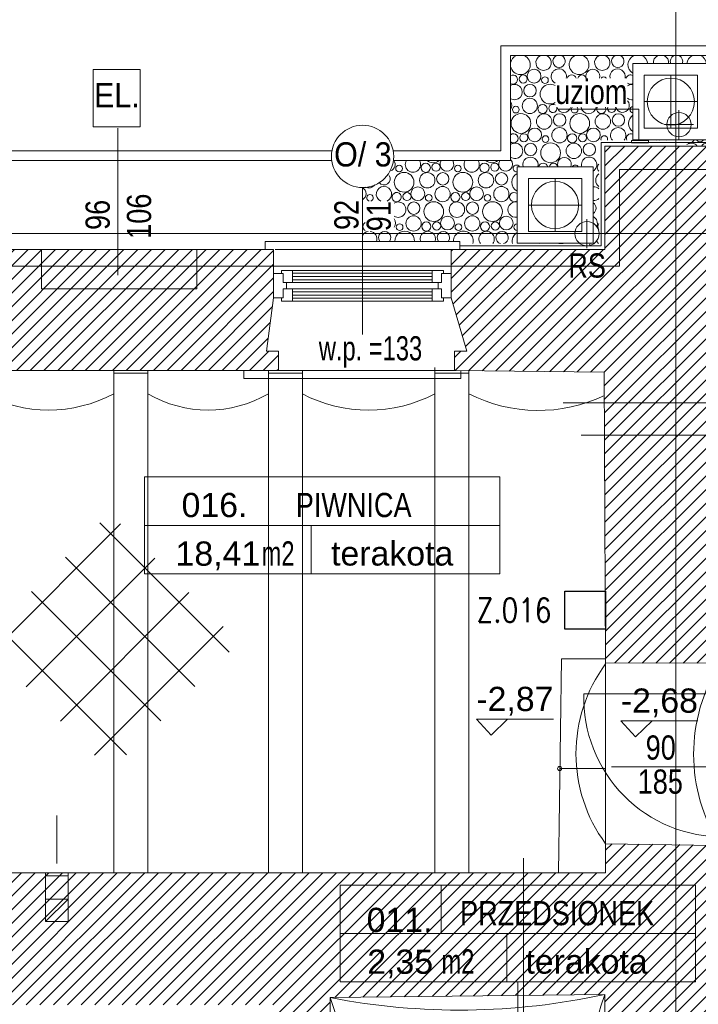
# Model space of a CAD drawing. Header units: millimetres. Extents: x -573548 to 674770, y -184010 to -47794.
# Tile 75 of 181: x 83263 to 87466, y -98193 to -92095. Entities that reach past the tile are written whole.
import ezdxf
from ezdxf.enums import TextEntityAlignment as Align

# ---------------------------------------------------------------- set-up
doc = ezdxf.new("R2010")
doc.units = ezdxf.units.MM
for name, color, linetype, lineweight in [('A.02 RZUT PIWNICY_is$0$A-DRZWI_Nr_pióra__9', 8, 'Continuous', 9), ('A.02 RZUT PIWNICY_is$0$A-OKNA-OPIS_Nr_pióra__2', 8, 'Continuous', 9), ('A.02 RZUT PIWNICY_is$0$A-OPISY-2_Nr_pióra__2', 8, 'Continuous', 9), ('A.02 RZUT PIWNICY_is$0$A-OPISY-3_Nr_pióra__6', 8, 'Continuous', 9), ('A.02 RZUT PIWNICY_is$0$detalokna_Nr_pióra__2', 8, 'Continuous', 9), ('A.02 RZUT PIWNICY_is$0$detalokna_Nr_pióra__8', 8, 'Continuous', 9), ('A.02 RZUT PIWNICY_is$0$DIM MALY_Nr_pióra__8', 8, 'Continuous', 9), ('A.02 RZUT PIWNICY_is$0$HATCH_Nr_pióra__18', 8, 'Continuous', 9), ('A.02 RZUT PIWNICY_is$0$Koty_Nr_pióra__1', 8, 'Continuous', 9), ('A.02 RZUT PIWNICY_is$0$Koty_Nr_pióra__61', 8, 'Continuous', 9), ('A.02 RZUT PIWNICY_is$0$Nowe_A-OKNA-OPIS_Nr_pióra__59', 8, 'Continuous', 9), ('A.02 RZUT PIWNICY_is$0$Nowe_A_okno_Nr_pióra__59', 8, 'Continuous', 9), ('A.02 RZUT PIWNICY_is$0$OBRYS PARTERU#1_Nr_pióra__1', 8, 'Continuous', 9), ('A.02 RZUT PIWNICY_is$0$opaska_Nr_pióra__1', 8, 'Continuous', 9), ('A.02 RZUT PIWNICY_is$0$opisy inne_Nr_pióra__1', 8, 'Continuous', 9), ('A.02 RZUT PIWNICY_is$0$opisy inne_Nr_pióra__10', 8, 'Continuous', 9), ('A.02 RZUT PIWNICY_is$0$OSIE_Nr_pióra__1', 8, 'Continuous', 9), ('A.02 RZUT PIWNICY_is$0$PARAPET_Nr_pióra__7', 8, 'Continuous', 9), ('A.02 RZUT PIWNICY_is$0$podciagi_Nr_pióra__1', 8, 'Continuous', 9), ('A.02 RZUT PIWNICY_is$0$POSADZKI_Nr_pióra__18', 8, 'Continuous', 9), ('A.02 RZUT PIWNICY_is$0$RURY SPUSTOWE_Nr_pióra__3', 8, 'Continuous', 9), ('A.02 RZUT PIWNICY_is$0$SCHODY_Nr_pióra__1', 8, 'Continuous', 9), ('A.02 RZUT PIWNICY_is$0$strop_cieniej_Nr_pióra__1', 8, 'Continuous', 9), ('A.02 RZUT PIWNICY_is$0$strop_Nr_pióra__1', 8, 'Continuous', 9), ('A.02 RZUT PIWNICY_is$0$Structural - Bearing_Nr_pióra__1', 8, 'Continuous', 9), ('A.02 RZUT PIWNICY_is$0$Structural - Bearing_Nr_pióra__21', 8, 'Continuous', 9), ('A.02 RZUT PIWNICY_is$0$Structural - Grid', 8, 'Continuous', 9), ('A.02 RZUT PIWNICY_is$0$Structural - Grid_Nr_pióra__17', 8, 'Continuous', 9), ('A.02 RZUT PIWNICY_is$0$UZOIM#3_Nr_pióra__2', 8, 'Continuous', 9), ('BMS_URZĄDZENIA', 30, 'Continuous', 30)]:
    doc.layers.add(name, color=color, linetype=linetype, lineweight=lineweight)
doc.styles.add('A.02 RZUT PIWNICY_is$0$STYL_AUTOMATYCZNY_1', font='arial.ttf')
doc.styles.add('A.02 RZUT PIWNICY_is$0$STYL_AUTOMATYCZNY_4', font='arial.ttf', dxfattribs={"width": 0.8})
doc.styles.add('A.02 RZUT PIWNICY_is$0$STYL_AUTOMATYCZNY_5', font='arial.ttf', dxfattribs={"width": 0.7})
doc.styles.add('A.02 RZUT PIWNICY_is$0$STYL_AUTOMATYCZNY_6', font='arial.ttf', dxfattribs={"width": 0.9})
doc.styles.add('SIMPLEX-10', font='simplex.shx', dxfattribs={"width": 0.8, "height": 10})
pattern_1 = [(45, (0, 0), (-42.426407, 42.426407), [])]

# ---------------------------------------------------------------- blocks, each defined once
blk = doc.blocks.new('*X84')
at = {"layer": 'A.02 RZUT PIWNICY_is$0$HATCH_Nr_pióra__18'}
for p, q in [((87642.3, -92843.8), (87643.1, -92841.8)), ((87664.5, -92841.8), (87665.3, -92843.8)), ((87701.1, -92843.8), (87701.9, -92841.8)), ((87724.6, -92841.8), (87725.6, -92843.2)), ((87725.6, -92843.2), (87727.5, -92843.8))]:
    blk.add_line(p, q, dxfattribs=at)
blk = doc.blocks.new('A.02 RZUT PIWNICY_is$0$Wypełnienie_3_1')
at = {"layer": 'A.02 RZUT PIWNICY_is$0$HATCH_Nr_pióra__18'}
blk.add_blockref('*X84', (0, 0), dxfattribs=at)
blk = doc.blocks.new('*X88')
at = {"layer": 'A.02 RZUT PIWNICY_is$0$HATCH_Nr_pióra__18'}
for centre, radius in [((87019.5, -92444.8), 42.6), ((88264.1, -92446.9), 47.3), ((88474.3, -92444.8), 42.6), ((88627.8, -92446.9), 47.3), ((88838, -92444.8), 42.6), ((88991.5, -92446.9), 47.3), ((89201.7, -92444.8), 42.6), ((89355.2, -92446.9), 47.3), ((89565.4, -92444.8), 42.6), ((89718.9, -92446.9), 47.3), ((89929.1, -92444.8), 42.6), ((90082.6, -92446.9), 47.3), ((90292.8, -92444.8), 42.6), ((90446.3, -92446.9), 47.3), ((90656.5, -92444.8), 42.6), ((86952.1, -92462.5), 25.1), ((86994, -92534.6), 38.4), ((87086.8, -92470.2), 20.7), ((88209.2, -92555.8), 61.2), ((88178, -92470.2), 20.7), ((88352.8, -92543.4), 47.7), ((88343.1, -92466), 28.6), ((88406.9, -92462.5), 25.1), ((88448.8, -92534.6), 38.4), ((88572.9, -92555.8), 61.2), ((88541.7, -92470.2), 20.7), ((88716.5, -92543.4), 47.7), ((88706.8, -92466), 28.6), ((88770.6, -92462.5), 25.1), ((88812.5, -92534.6), 38.4), ((88936.6, -92555.8), 61.2), ((88905.4, -92470.2), 20.7), ((89080.2, -92543.4), 47.7), ((89070.5, -92466), 28.6), ((89134.3, -92462.5), 25.1), ((89176.2, -92534.6), 38.4), ((89300.3, -92555.8), 61.2), ((89269.1, -92470.2), 20.7), ((89443.9, -92543.4), 47.7), ((89434.2, -92466), 28.6), ((89498, -92462.5), 25.1), ((89539.9, -92534.6), 38.4), ((89664, -92555.8), 61.2), ((89632.8, -92470.2), 20.7), ((89807.6, -92543.4), 47.7), ((89797.9, -92466), 28.6), ((89861.7, -92462.5), 25.1), ((89903.6, -92534.6), 38.4), ((90027.7, -92555.8), 61.2), ((89996.5, -92470.2), 20.7), ((90171.3, -92543.4), 47.7), ((90161.6, -92466), 28.6), ((90225.5, -92462.5), 25.1), ((90267.3, -92534.6), 38.4), ((90391.4, -92555.8), 61.2), ((90360.2, -92470.2), 20.7), ((90535, -92543.4), 47.7), ((90525.3, -92466), 28.6), ((90589.2, -92462.5), 25.1), ((90631, -92534.6), 38.4), ((90723.9, -92470.2), 20.7), ((86992.9, -92628.9), 47.3), ((88294.3, -92626.8), 42.6), ((88447.8, -92628.9), 47.3), ((88658, -92626.8), 42.6), ((88811.5, -92628.9), 47.3), ((89021.7, -92626.8), 42.6), ((89175.2, -92628.9), 47.3), ((89385.4, -92626.8), 42.6), ((89538.9, -92628.9), 47.3), ((89749.1, -92626.8), 42.6), ((89902.6, -92628.9), 47.3), ((90112.8, -92626.8), 42.6), ((90266.3, -92628.9), 47.3), ((90476.5, -92626.8), 42.6), ((90630, -92628.9), 47.3), ((86938.1, -92737.8), 61.2), ((86906.8, -92652.2), 20.7), ((87081.6, -92725.4), 47.7), ((87072, -92648), 28.6), ((87177.7, -92716.6), 38.4), ((87301.8, -92737.8), 61.2), ((87445.3, -92725.4), 47.7), ((87541.4, -92716.6), 38.4), ((88172.8, -92725.4), 47.7), ((88163.1, -92648), 28.6), ((88226.9, -92644.5), 25.1), ((88268.8, -92716.6), 38.4), ((88392.9, -92737.8), 61.2), ((88361.7, -92652.2), 20.7), ((88536.5, -92725.4), 47.7), ((88526.8, -92648), 28.6), ((88590.6, -92644.5), 25.1), ((88632.5, -92716.6), 38.4), ((88756.6, -92737.8), 61.2), ((88725.4, -92652.2), 20.7), ((88900.2, -92725.4), 47.7), ((88890.5, -92648), 28.6), ((88954.3, -92644.5), 25.1), ((88996.2, -92716.6), 38.4), ((89120.3, -92737.8), 61.2), ((89089.1, -92652.2), 20.7), ((89263.9, -92725.4), 47.7), ((89254.2, -92648), 28.6), ((89318, -92644.5), 25.1), ((89359.9, -92716.6), 38.4), ((89484, -92737.8), 61.2), ((89452.8, -92652.2), 20.7), ((89627.6, -92725.4), 47.7), ((89617.9, -92648), 28.6), ((89681.7, -92644.5), 25.1), ((89723.6, -92716.6), 38.4), ((89847.7, -92737.8), 61.2), ((89816.5, -92652.2), 20.7), ((89991.3, -92725.4), 47.7), ((89981.6, -92648), 28.6), ((90045.5, -92644.5), 25.1), ((90087.3, -92716.6), 38.4), ((90211.4, -92737.8), 61.2), ((90180.2, -92652.2), 20.7), ((90355, -92725.4), 47.7), ((90345.3, -92648), 28.6), ((90409.2, -92644.5), 25.1), ((90451, -92716.6), 38.4), ((90575.1, -92737.8), 61.2), ((90543.9, -92652.2), 20.7), ((90718.7, -92725.4), 47.7), ((90709, -92648), 28.6), ((87023.2, -92808.8), 42.6), ((87176.6, -92810.9), 47.3), ((87386.9, -92808.8), 42.6), ((88267.8, -92810.9), 47.3), ((88478, -92808.8), 42.6), ((88631.5, -92810.9), 47.3), ((88841.7, -92808.8), 42.6), ((88995.2, -92810.9), 47.3), ((89205.4, -92808.8), 42.6), ((89358.9, -92810.9), 47.3), ((89569.1, -92808.8), 42.6), ((89722.6, -92810.9), 47.3), ((89932.8, -92808.8), 42.6), ((90086.3, -92810.9), 47.3), ((90296.5, -92808.8), 42.6), ((86955.8, -92826.5), 25.1), ((86997.7, -92898.6), 38.4), ((87121.8, -92919.8), 61.2), ((87090.5, -92834.2), 20.7), ((87265.3, -92907.4), 47.7), ((87255.7, -92830), 28.6), ((87319.5, -92826.5), 25.1), ((87361.4, -92898.6), 38.4), ((88181.7, -92834.2), 20.7), ((88346.8, -92830), 28.6), ((88410.6, -92826.5), 25.1), ((88545.4, -92834.2), 20.7), ((88710.5, -92830), 28.6), ((88774.3, -92826.5), 25.1), ((88909.1, -92834.2), 20.7), ((89074.2, -92830), 28.6), ((89138, -92826.5), 25.1), ((89272.8, -92834.2), 20.7), ((89437.9, -92830), 28.6), ((89501.7, -92826.5), 25.1), ((89636.5, -92834.2), 20.7), ((89801.6, -92830), 28.6), ((89865.5, -92826.5), 25.1), ((90000.2, -92834.2), 20.7), ((90165.3, -92830), 28.6), ((90229.2, -92826.5), 25.1), ((86348.3, -93012), 28.6), ((86412.1, -93008.5), 25.1), ((86712, -93012), 28.6), ((86775.8, -93008.5), 25.1), ((86214.4, -93101.8), 61.2), ((86183.1, -93016.2), 20.7), ((86357.9, -93089.4), 47.7), ((86454, -93080.6), 38.4), ((86578.1, -93101.8), 61.2), ((86546.8, -93016.2), 20.7), ((86721.6, -93089.4), 47.7), ((86817.7, -93080.6), 38.4), ((86232.1, -93190.5), 25.1), ((86299.5, -93172.7), 42.6), ((86452.9, -93174.9), 47.3), ((86532, -93194), 28.6), ((86595.8, -93190.5), 25.1), ((86663.2, -93172.7), 42.6), ((86816.6, -93174.9), 47.3), ((86274, -93262.5), 38.4), ((86398.1, -93283.8), 61.2), ((86366.8, -93198.2), 20.7), ((86541.6, -93271.4), 47.7), ((86637.7, -93262.5), 38.4), ((86761.8, -93283.8), 61.2), ((86730.5, -93198.2), 20.7), ((86272.9, -93356.9), 47.3), ((86352, -93376), 28.6), ((86415.8, -93372.5), 25.1), ((86483.2, -93354.7), 42.6), ((86636.6, -93356.9), 47.3), ((86715.7, -93376), 28.6), ((86779.5, -93372.5), 25.1), ((86846.9, -93354.7), 42.6), ((86186.8, -93380.2), 20.7), ((86550.5, -93380.2), 20.7)]:
    blk.add_circle(centre, radius, dxfattribs=at)
for centre, radius, start, end in [((86934.4, -92373.8), 61.2, 190.13416, 66.27972), ((86934.4, -92373.8), 61.2, 113.72028, 169.86584), ((87077.9, -92361.4), 47.7, 113.99283, 66.00717), ((87174, -92352.6), 38.4, 114.98604, 65.01396), ((87298.1, -92373.8), 61.2, 113.72028, 66.27972), ((87441.6, -92361.4), 47.7, 113.99283, 66.00717), ((87537.7, -92352.6), 38.4, 114.98604, 65.01396), ((87661.8, -92373.8), 61.2, 113.72028, 239.56812), ((87661.8, -92373.8), 61.2, 6.17761, 66.27972), ((87805.3, -92361.4), 47.7, 113.99283, 187.06829), ((87805.3, -92361.4), 47.7, 352.93171, 66.00717), ((87901.4, -92352.6), 38.4, 114.98604, 202.51717), ((87901.4, -92352.6), 38.4, 337.48283, 65.01396), ((88025.5, -92373.8), 61.2, 113.72028, 173.82239), ((88025.5, -92373.8), 61.2, 6.17761, 66.27972), ((88169, -92361.4), 47.7, 113.99283, 66.00717), ((88265.1, -92352.6), 38.4, 114.98604, 65.01396), ((88389.2, -92373.8), 61.2, 113.72028, 66.27972), ((88532.8, -92361.4), 47.7, 113.99283, 66.00717), ((88628.8, -92352.6), 38.4, 114.98604, 65.01396), ((88752.9, -92373.8), 61.2, 113.72028, 66.27972), ((88896.5, -92361.4), 47.7, 113.99283, 66.00717), ((88992.5, -92352.6), 38.4, 114.98604, 65.01396), ((89116.6, -92373.8), 61.2, 113.72028, 66.27972), ((89260.2, -92361.4), 47.7, 113.99283, 66.00717), ((89356.2, -92352.6), 38.4, 114.98604, 65.01396), ((89480.3, -92373.8), 61.2, 113.72028, 66.27972), ((89623.9, -92361.4), 47.7, 113.99283, 66.00717), ((89719.9, -92352.6), 38.4, 114.98604, 65.01396), ((89844, -92373.8), 61.2, 113.72028, 66.27972), ((89987.6, -92361.4), 47.7, 113.99283, 66.00717), ((90083.6, -92352.6), 38.4, 114.98604, 65.01396), ((90207.7, -92373.8), 61.2, 113.72028, 66.27972), ((90351.3, -92361.4), 47.7, 113.99283, 66.00717), ((90447.3, -92352.6), 38.4, 114.98604, 65.01396), ((90571.4, -92373.8), 61.2, 113.72028, 66.27972), ((90715, -92361.4), 47.7, 113.99283, 66.00717), ((90811, -92352.6), 38.4, 114.98604, 299.53573), ((87172.9, -92446.9), 47.3, 346.64665, 239.53879), ((87383.2, -92444.8), 42.6, 342.07807, 197.92193), ((87536.6, -92446.9), 47.3, 346.64665, 193.35335), ((88110.6, -92444.8), 42.6, 258.16833, 101.83167), ((90810, -92446.9), 47.3, 292.42908, 247.57092), ((86888.3, -92466), 28.6, 240.30952, 119.69048), ((86897.9, -92543.4), 47.7, 240.04223, 119.95777), ((87118.1, -92555.8), 61.2, 59.69442, 300.30558), ((87252, -92466), 28.6, 16.63009, 163.36991), ((87315.8, -92462.5), 25.1, 10.65456, 169.34544), ((87450.5, -92470.2), 20.7, 36.59804, 143.40196), ((87615.7, -92466), 28.6, 58.13503, 163.36991), ((87615.7, -92466), 28.6, 230.58947, 301.86497), ((87625.3, -92543.4), 47.7, 83.46418, 125.66137), ((90755.1, -92555.8), 61.2, 68.66403, 291.33597), ((90889, -92466), 28.6, 126.25721, 239.45858), ((90889, -92466), 28.6, 300.54142, 349.00431), ((90952.9, -92462.5), 25.1, 231.70427, 286.44632), ((90994.7, -92534.6), 38.4, 78.3625, 166.70569), ((88085.1, -92534.6), 38.4, 295.9427, 64.0573), ((90994.7, -92534.6), 38.4, 193.29431, 281.6375), ((86839.5, -92626.8), 42.6, 324.49377, 35.50623), ((87566.9, -92626.8), 42.6, 195.11801, 43.92161), ((87625.3, -92543.4), 47.7, 234.33863, 276.53582), ((88084.1, -92628.9), 47.3, 292.09972, 67.90028), ((90993.7, -92628.9), 47.3, 79.33393, 140.12755), ((87135.8, -92644.5), 25.1, 58.34473, 15.3373), ((87203.2, -92626.8), 42.6, 195.11801, 344.88199), ((87270.5, -92652.2), 20.7, 136.15235, 43.84765), ((87356.6, -92628.9), 47.3, 190.88046, 349.11954), ((87435.7, -92648), 28.6, 159.14419, 20.85581), ((87499.5, -92644.5), 25.1, 164.6627, 15.3373), ((87634.2, -92652.2), 20.7, 99.69347, 260.30653), ((90772.9, -92644.5), 25.1, 79.56439, 280.43561), ((90993.7, -92628.9), 47.3, 219.87245, 280.66607), ((87665.5, -92737.8), 61.2, 124.54706, 235.45294), ((90814.7, -92716.6), 38.4, 166.70569, 193.29431), ((90938.8, -92737.8), 61.2, 314.11261, 72.34609), ((87540.4, -92810.9), 47.3, 319.22197, 220.77803), ((88114.3, -92808.8), 42.6, 224.06304, 106.98789), ((90450, -92810.9), 47.3, 339.22047, 200.77953), ((90660.2, -92808.8), 42.6, 2.49227, 197.95945), ((90813.7, -92810.9), 47.3, 140.12755, 162.71809), ((90813.7, -92810.9), 47.3, 27.84471, 34.97637), ((90938.8, -92737.8), 61.2, 228.6725, 230.04669), ((91024, -92808.8), 42.6, 120.30975, 140.46662), ((86892, -92830), 28.6, 231.31753, 128.68247), ((86901.6, -92907.4), 47.7, 234.7546, 125.2454), ((87454.2, -92834.2), 20.7, 338.29856, 201.70144), ((87619.4, -92830), 28.6, 66.53244, 204.35791), ((87619.4, -92830), 28.6, 337.20274, 343.08754), ((87683.2, -92826.5), 25.1, 208.23637, 210.49114), ((87992.8, -92907.4), 47.7, 38.3084, 125.38958), ((87983.1, -92830), 28.6, 251.05905, 343.08754), ((88046.9, -92826.5), 25.1, 208.23637, 331.76363), ((88088.8, -92898.6), 38.4, 32.75905, 147.24095), ((88212.9, -92919.8), 61.2, 43.36347, 136.63653), ((88356.5, -92907.4), 47.7, 38.3084, 141.6916), ((88452.5, -92898.6), 38.4, 32.75905, 147.24095), ((88576.6, -92919.8), 61.2, 43.36347, 136.63653), ((88720.2, -92907.4), 47.7, 38.3084, 141.6916), ((88816.2, -92898.6), 38.4, 32.75905, 147.24095), ((88940.3, -92919.8), 61.2, 43.36347, 136.63653), ((89083.9, -92907.4), 47.7, 38.3084, 141.6916), ((89179.9, -92898.6), 38.4, 32.75905, 147.24095), ((89304, -92919.8), 61.2, 43.36347, 136.63653), ((89447.6, -92907.4), 47.7, 38.3084, 141.6916), ((89543.6, -92898.6), 38.4, 32.75905, 147.24095), ((89667.7, -92919.8), 61.2, 43.36347, 136.63653), ((89811.3, -92907.4), 47.7, 38.3084, 141.6916), ((89907.3, -92898.6), 38.4, 32.75905, 147.24095), ((90031.4, -92919.8), 61.2, 43.36347, 136.63653), ((90175, -92907.4), 47.7, 38.3084, 141.6916), ((90271, -92898.6), 38.4, 32.75905, 147.24095), ((90363.9, -92834.2), 20.7, 18.23374, 271.29284), ((90529, -92830), 28.6, 4.66302, 175.33698), ((90592.9, -92826.5), 25.1, 9.68071, 182.79316), ((90395.1, -92919.8), 61.2, 120.17135, 136.63653), ((86115.8, -92990.8), 42.6, 291.43213, 32.63816), ((86269.2, -92992.9), 47.3, 147.93267, 32.06733), ((86394.4, -92919.8), 61.2, 231.59665, 308.40335), ((86479.5, -92990.8), 42.6, 147.36184, 32.63816), ((86632.9, -92992.9), 47.3, 147.93267, 32.06733), ((86758.1, -92919.8), 61.2, 231.59665, 308.40335), ((86843.2, -92990.8), 42.6, 147.36184, 43.3712), ((86996.6, -92992.9), 47.3, 342.36909, 197.63091), ((87075.7, -93012), 28.6, 9.62288, 170.37712), ((87139.5, -93008.5), 25.1, 2.81856, 177.18144), ((87206.9, -92990.8), 42.6, 337.18909, 202.81091), ((87360.4, -92992.9), 47.3, 300.89614, 197.63091), ((86910.5, -93016.2), 20.7, 25.57042, 278.3774), ((87274.2, -93016.2), 20.7, 25.57042, 154.42958), ((87439.4, -93012), 28.6, 129.28939, 230.71061), ((86090.2, -93080.6), 38.4, 217.54111, 32.9716), ((86941.8, -93101.8), 61.2, 117.45146, 242.54854), ((87449, -93089.4), 47.7, 125.59231, 234.40769), ((85935.8, -93172.7), 42.6, 298.45305, 61.54695), ((85994.2, -93089.4), 47.7, 244.03936, 324.65671), ((86089.2, -93174.9), 47.3, 294.00909, 245.99091), ((86168.3, -93194), 28.6, 237.95073, 237.4872), ((86895.7, -93194), 28.6, 51.29008, 308.70992), ((87390.6, -93172.7), 42.6, 43.8308, 98.02233), ((86003.1, -93198.2), 20.7, 285.10005, 254.89995), ((86177.9, -93271.4), 47.7, 238.6318, 121.3682), ((86905.3, -93271.4), 47.7, 80.08263, 279.91737), ((87390.6, -93172.7), 42.6, 261.97767, 316.1692), ((87365.1, -93262.5), 38.4, 300.67139, 59.32861), ((85909.2, -93356.9), 47.3, 351.55791, 8.44209), ((86119.5, -93354.7), 42.6, 322.21478, 37.78522), ((87364.1, -93356.9), 47.3, 335.09031, 64.20751), ((85997.9, -93453.4), 47.7, 98.08264, 151.42782), ((85988.3, -93376), 28.6, 122.04927, 237.95073), ((85997.9, -93453.4), 47.7, 342.38259, 81.91736), ((86094, -93444.5), 38.4, 322.67368, 217.32632), ((86218.1, -93465.8), 61.2, 358.14526, 181.85474), ((86361.6, -93453.4), 47.7, 342.38259, 197.61741), ((86457.7, -93444.5), 38.4, 322.67368, 217.32632), ((86581.8, -93465.8), 61.2, 344.84684, 181.85474), ((86725.3, -93453.4), 47.7, 323.37756, 216.62244), ((86821.4, -93444.5), 38.4, 283.62026, 256.37974), ((86914.2, -93380.2), 20.7, 91.9269, 268.0731), ((87443.1, -93376), 28.6, 139.72293, 220.27707), ((86945.5, -93465.8), 61.2, 121.43738, 195.15316), ((86945.5, -93465.8), 61.2, 344.84684, 345.84908)]:
    blk.add_arc(centre, radius, start, end, dxfattribs=at)
blk = doc.blocks.new('A.02 RZUT PIWNICY_is$0$Wypełnienie_5_1')
at = {"layer": 'A.02 RZUT PIWNICY_is$0$HATCH_Nr_pióra__18'}
blk.add_blockref('*X88', (0, 0), dxfattribs=at)
blk = doc.blocks.new('*X90')
at = {"layer": 'A.02 RZUT PIWNICY_is$0$HATCH_Nr_pióra__18'}
for p, q in [((87124.4, -93481.8), (87125, -93481.1)), ((87171.7, -93480.3), (87172, -93480.6)), ((87172, -93480.6), (87198.2, -93480.6)), ((87198.2, -93480.6), (87199, -93479.9)), ((87250.7, -93479.1), (87251.9, -93481.8))]:
    blk.add_line(p, q, dxfattribs=at)
blk = doc.blocks.new('A.02 RZUT PIWNICY_is$0$Wypełnienie_6_1')
at = {"layer": 'A.02 RZUT PIWNICY_is$0$HATCH_Nr_pióra__18'}
blk.add_blockref('*X90', (0, 0), dxfattribs=at)
blk = doc.blocks.new('*X92')
at = {"layer": 'A.02 RZUT PIWNICY_is$0$HATCH_Nr_pióra__18'}
for p, q in [((87407.4, -93462.6), (87407.4, -93468.1)), ((87407.4, -93468.1), (87417.3, -93481.8))]:
    blk.add_line(p, q, dxfattribs=at)
blk = doc.blocks.new('A.02 RZUT PIWNICY_is$0$Wypełnienie_7_1')
at = {"layer": 'A.02 RZUT PIWNICY_is$0$HATCH_Nr_pióra__18'}
blk.add_blockref('*X92', (0, 0), dxfattribs=at)
blk = doc.blocks.new('*X94')
at = {"layer": 'A.02 RZUT PIWNICY_is$0$HATCH_Nr_pióra__18'}
for p, q in [((87702.6, -92840.3), (87703.4, -92838.3)), ((87722.1, -92838.3), (87724.4, -92841.6)), ((87776.6, -92841.8), (87779.1, -92838.3)), ((87799, -92838.3), (87800.4, -92841.8)), ((87835.5, -92841.8), (87836.9, -92838.3))]:
    blk.add_line(p, q, dxfattribs=at)
blk = doc.blocks.new('A.02 RZUT PIWNICY_is$0$Wypełnienie_8_1')
at = {"layer": 'A.02 RZUT PIWNICY_is$0$HATCH_Nr_pióra__18'}
blk.add_blockref('*X94', (0, 0), dxfattribs=at)
blk = doc.blocks.new('*X96')
at = {"layer": 'A.02 RZUT PIWNICY_is$0$HATCH_Nr_pióra__18'}
for p, q in [((87003.5, -93480.3), (87004.3, -93478.3)), ((87051.1, -93478.3), (87053.3, -93481.3)), ((87126, -93479.7), (87127, -93478.3))]:
    blk.add_line(p, q, dxfattribs=at)
blk = doc.blocks.new('A.02 RZUT PIWNICY_is$0$Wypełnienie_9_1')
at = {"layer": 'A.02 RZUT PIWNICY_is$0$HATCH_Nr_pióra__18'}
blk.add_blockref('*X96', (0, 0), dxfattribs=at)
blk = doc.blocks.new('*X98')
at = {"layer": 'A.02 RZUT PIWNICY_is$0$HATCH_Nr_pióra__18'}
blk.add_line((87362.6, -93490.2), (87366.4, -93481.8), dxfattribs=at)
blk = doc.blocks.new('A.02 RZUT PIWNICY_is$0$Wypełnienie_10_1')
at = {"layer": 'A.02 RZUT PIWNICY_is$0$HATCH_Nr_pióra__18'}
blk.add_blockref('*X98', (0, 0), dxfattribs=at)
blk = doc.blocks.new('A.02 RZUT PIWNICY_is$0$Standardowy znacznik osi_2')
at = {"layer": 'A.02 RZUT PIWNICY_is$0$Structural - Grid_Nr_pióra__17'}
blk.add_line((1000, 0), (17853.1, 0), dxfattribs=at)
at = {"layer": 'A.02 RZUT PIWNICY_is$0$Structural - Grid_Nr_pióra__17', "style": 'A.02 RZUT PIWNICY_is$0$STYL_AUTOMATYCZNY_1'}
for tag, p in [('AC_MarkerText_1_0', (5, -80)), ('AC_MarkerText_1_1', (19358.1, -80))]:
    blk.add_attdef(tag, text='', height=350, rotation=270, dxfattribs=at).set_placement(p, align=Align.TOP_CENTER)
blk = doc.blocks.new('A.02 RZUT PIWNICY_is$0$Standardowy znacznik osi_3')
at = {"layer": 'A.02 RZUT PIWNICY_is$0$Structural - Grid_Nr_pióra__17'}
blk.add_line((2962.2, 0), (40906.6, 0), dxfattribs=at)
at = {"layer": 'A.02 RZUT PIWNICY_is$0$Structural - Grid_Nr_pióra__17', "style": 'A.02 RZUT PIWNICY_is$0$STYL_AUTOMATYCZNY_1'}
for tag, p in [('AC_MarkerText_1_0', (-250, -335)), ('AC_MarkerText_1_1', (44118.7, -335))]:
    blk.add_attdef(tag, text='', height=350, rotation=180, dxfattribs=at).set_placement(p, align=Align.TOP_CENTER)
blk = doc.blocks.new('A.02 RZUT PIWNICY_is')
at = {"layer": 'A.02 RZUT PIWNICY_is$0$HATCH_Nr_pióra__18'}
h = blk.add_hatch(dxfattribs=at)
h.set_pattern_fill('Common_Brick_0001', color=256, style=0, pattern_type=2)
h.set_pattern_definition(pattern_1)
h.paths.add_polyline_path([(87457.3, -93517.8), (86506, -93517.8), (86506, -93622.2), (86506, -93817.8), (86602, -94147.8), (86526.3, -94147.8), (86526.3, -94267.8), (87454.1, -94277.8), (87455, -94467.8), (87455.9, -94667.8), (87462.3, -96078.3), (88172.4, -96080.3), (88172.4, -96218.2), (88332.4, -96218.2), (88351.4, -94667.8), (88353.8, -94467.8), (88253.7, -94467.8), (88355.4, -94342.1), (88360.5, -93927.8), (90192.4, -93927.8), (90193.1, -94097.5), (90194.8, -94467.8), (90202.4, -96178.1), (90332.4, -96178.1), (90324.8, -94467.8), (90322.4, -93907.8), (90407.3, -93207.8), (90407.3, -93022.2), (90407.3, -92877.8), (88665.7, -92877.8), (88613.1, -92877.8), (88613.1, -93022.2), (88590.5, -93022.2), (88590.5, -92877.8), (88542.3, -92877.8), (87958, -92877.8), (87457.3, -92877.8)])
h = blk.add_hatch(dxfattribs=at)
h.set_pattern_fill('Common_Brick_0001', color=256, style=0, pattern_type=2)
h.set_pattern_definition(pattern_1)
h.paths.add_polyline_path([(83969.4, -93517.8), (83676, -93517.8), (83676, -93622.2), (83676, -93667.8), (83676, -93817.8), (83744, -94267.8), (85436, -94267.8), (85436, -94147.8), (85361.7, -94147.8), (85406, -93817.8), (85406, -93622.2), (85406, -93517.8), (84931.5, -93517.8), (84441.9, -93517.8)])
h = blk.add_hatch(dxfattribs=at)
h.set_pattern_fill('Common_Brick_0001', color=256, style=0, pattern_type=2)
h.set_pattern_definition(pattern_1)
h.paths.add_polyline_path([(80206.7, -101287.8), (82317.3, -101287.8), (82317.3, -102137.8), (82734.7, -102137.9), (83067.7, -102085.5), (83067.7, -102058.3), (83067.7, -101303.1), (84554.4, -101302.8), (84547.7, -100943.1), (85547.7, -100943.1), (85547.7, -101303.1), (86317, -101302.8, 0.000082), (86317.7, -101303), (86327.3, -100636.4), (86327.3, -100533.1), (82257.3, -100533.1), (80967.3, -100533.1), (80967.3, -99531.1), (85307.3, -99531.1), (85307.3, -99671.1), (85757.3, -99671.1), (85757.1, -98975.4), (85497.3, -98975.4), (85497.3, -99095.4), (85437.3, -99095.4), (85437.3, -99215.4), (85247.3, -99215.4), (85247.3, -99406.1), (84077.3, -99419), (84077.3, -99259), (82357.3, -99266.1), (82357.3, -98196.1), (85407.3, -98196.1), (85408.8, -98267.6), (85757.1, -98266.4), (85757.3, -98151.2), (87457.3, -98131.1), (87457.3, -98756.1), (88297.3, -98756.1), (88297.3, -98658.1), (88407.4, -98658.1), (88442.4, -98148.1), (88332.4, -98148.1), (88302.4, -97208.1), (87462.3, -97197.8), (87462.3, -97377.8), (81532.9, -97377.8), (81532.9, -96587.8), (81182.9, -96537.7), (80732.9, -96537.8), (80732.9, -96574.1), (80732.9, -97397.8), (80206.7, -97397.8)])
at = {"layer": 'A.02 RZUT PIWNICY_is$0$A-DRZWI_Nr_pióra__9'}
blk.add_line((87498.1, -96721.1), (88153.2, -96721.1), dxfattribs=at)
blk.add_lwpolyline([(88199.4, -96270.5), (87327.9, -96270.5, 0.427856), (88199.4, -97155.8)], format="xyb", dxfattribs=at)
at = {"layer": 'A.02 RZUT PIWNICY_is$0$A-OKNA-OPIS_Nr_pióra__2'}
blk.add_line((84441.9, -93677.5), (84441.9, -92767.5), dxfattribs=at)
at = {"layer": 'A.02 RZUT PIWNICY_is$0$A-OPISY-3_Nr_pióra__6'}
for p, q in [((85375.2, -94926.6), (85375.2, -95226.7)), ((84607.3, -95226.7), (86807.2, -95226.7)), ((85638.8, -95226.7), (85638.8, -95526.7)), ((86444.3, -97453.9), (86444.3, -97753.9)), ((85818.2, -97753.9), (88018.1, -97753.9)), ((86849.8, -97753.9), (86849.8, -98053.9)), ((86918.2, -98053.9), (86918.2, -98687.6))]:
    blk.add_line(p, q, dxfattribs=at)
for points in [[(84607.3, -95526.7), (84607.3, -94926.6), (86807.2, -94926.6), (86807.2, -95526.7)], [(85818.2, -98053.9), (85818.2, -97453.9), (88018.1, -97453.9), (88018.1, -98053.9)]]:
    blk.add_lwpolyline(points, close=True, dxfattribs=at)
at = {"layer": 'A.02 RZUT PIWNICY_is$0$detalokna_Nr_pióra__2'}
for points in [[(85353, -93517.8), (85353, -93467.8), (86559, -93467.8), (86559, -93517.8)], [(85222.6, -94267.8), (85222.6, -94317.8), (86565.4, -94317.8), (86565.4, -94267.8)]]:
    blk.add_lwpolyline(points, dxfattribs=at)
at = {"layer": 'A.02 RZUT PIWNICY_is$0$detalokna_Nr_pióra__8'}
for p, q in [((86506, -93517.8), (85416, -93517.8)), ((86526.3, -94267.8), (85255.4, -94267.8))]:
    blk.add_line(p, q, dxfattribs=at)
blk.add_lwpolyline([(83969.4, -93517.8), (83969.4, -93761.8), (84931.5, -93761.8), (84931.5, -93517.8)], dxfattribs=at)
at = {"layer": 'A.02 RZUT PIWNICY_is$0$DIM MALY_Nr_pióra__8'}
for p, q in [((87200.2, -94467.8), (90695.9, -94467.8)), ((87311.8, -94667.8), (88918.9, -94667.8)), ((86954.1, -97287.8), (86954.1, -98277.3))]:
    blk.add_line(p, q, dxfattribs=at)
blk.add_lwpolyline([(84288.7, -92403.7), (84580.1, -92403.7), (84580.1, -92758.4), (84288.7, -92758.4)], close=True, dxfattribs=at)
at = {"layer": 'A.02 RZUT PIWNICY_is$0$Koty_Nr_pióra__1'}
for points in [[(87139.1, -96426.9), (86661.8, -96426.9), (86753, -96526.4), (86855.1, -96426.9)], [(88033.9, -96437.2), (87556.6, -96437.2), (87647.8, -96536.7), (87749.9, -96437.2)]]:
    blk.add_lwpolyline(points, dxfattribs=at)
at = {"layer": 'A.02 RZUT PIWNICY_is$0$Nowe_A-OKNA-OPIS_Nr_pióra__59'}
blk.add_line((85956, -94044.9), (85956, -93134.8), dxfattribs=at)
blk.add_circle((85957.1, -92941.8), 193, dxfattribs=at)
at = {"layer": 'A.02 RZUT PIWNICY_is$0$Nowe_A_okno_Nr_pióra__59'}
for points in [[(85524.2, -93647.8), (85524.2, -93722.8), (85466, -93722.8), (85466, -93667.8), (85454.2, -93667.8), (85454.2, -93647.8)], [(86387.8, -93647.8), (86387.8, -93722.8), (86446, -93722.8), (86446, -93667.8), (86457.8, -93667.8), (86457.8, -93647.8)], [(85406, -93817.8), (85406, -93667.8), (85466, -93667.8), (85466, -93722.8), (85486, -93722.8), (85486, -93762.8), (85466, -93762.8), (85466, -93817.8)], [(86506, -93817.8), (86506, -93667.8), (86446, -93667.8), (86446, -93722.8), (86426, -93722.8), (86426, -93762.8), (86446, -93762.8), (86446, -93817.8)], [(85524.2, -93837.8), (85524.2, -93762.8), (85466, -93762.8), (85466, -93817.8), (85454.2, -93817.8), (85454.2, -93837.8)], [(86387.8, -93837.8), (86387.8, -93762.8), (86446, -93762.8), (86446, -93817.8), (86457.8, -93817.8), (86457.8, -93837.8)]]:
    blk.add_lwpolyline(points, close=True, dxfattribs=at)
for points in [[(86387.8, -93647.8), (85524.2, -93647.8)], [(85524.2, -93665.3), (86387.8, -93665.3)], [(85524.2, -93685.3), (86387.8, -93685.3)], [(85524.2, -93705.3), (86387.8, -93705.3)], [(85524.2, -93722.8), (86387.8, -93722.8)], [(85524.2, -93762.8), (86387.8, -93762.8)], [(85524.2, -93780.3), (86387.8, -93780.3)], [(85524.2, -93800.3), (86387.8, -93800.3)], [(85524.2, -93820.3), (86387.8, -93820.3)], [(86387.8, -93837.8), (85524.2, -93837.8)]]:
    blk.add_lwpolyline(points, dxfattribs=at)
at = {"layer": 'A.02 RZUT PIWNICY_is$0$OBRYS PARTERU#1_Nr_pióra__1'}
blk.add_lwpolyline([(87547.3, -93022.2), (87547.3, -93622.2), (80856, -93622.2), (80856, -97482.2), (80306.7, -97482.2), (80306.7, -101132.2), (82397.3, -101132.2), (82397.3, -105082.2), (87537.3, -105082.2), (87537.3, -105471.8), (106939.7, -105472.5), (118516.4, -105372.5), (118516.4, -93022.2)], close=True, dxfattribs=at)
at = {"layer": 'A.02 RZUT PIWNICY_is$0$opaska_Nr_pióra__1'}
for points in [[(90815.6, -92257.8), (86814.1, -92257.8), (86814.1, -92907.8), (86147, -92907.8)], [(90811.2, -92317.8), (86874.1, -92317.8), (86874.1, -92967.8), (86148.3, -92967.8)], [(85767.1, -92907.8), (83307.3, -92907.8)], [(85765.8, -92967.8), (83308.5, -92967.8)]]:
    blk.add_lwpolyline(points, dxfattribs=at)
for points in [[(88101.9, -92367.3), (87630.8, -92367.3), (87630.8, -92838.3), (88101.9, -92838.3)], [(88031.3, -92437.8), (87701.3, -92437.8), (87701.3, -92767.8), (88031.3, -92767.8)], [(87384.6, -93007.2), (86913.6, -93007.2), (86913.6, -93478.3), (87384.6, -93478.3)], [(87314.1, -93077.8), (86984.1, -93077.8), (86984.1, -93407.8), (87314.1, -93407.8)]]:
    blk.add_lwpolyline(points, close=True, dxfattribs=at)
for centre in [(87866.3, -92602.8), (87149.1, -93242.8)]:
    blk.add_circle(centre, 145.8, dxfattribs=at)
at = {"layer": 'A.02 RZUT PIWNICY_is$0$opisy inne_Nr_pióra__10'}
for p, q in [((89277.3, -92855.6), (87435.1, -92855.6)), ((87435.1, -93495.6), (87435.1, -92855.6)), ((87435.1, -93495.6), (86559, -93495.6))]:
    blk.add_line(p, q, dxfattribs=at)
at = {"layer": 'A.02 RZUT PIWNICY_is$0$OSIE_Nr_pióra__1'}
for p, q in [((87866.3, -92437.8), (87866.3, -92767.8)), ((88031.3, -92602.8), (87701.3, -92602.8)), ((87916.7, -92835.1), (87916.7, -92655.1)), ((87826.7, -92745.1), (88006.7, -92745.1)), ((87149.1, -93077.8), (87149.1, -93407.8)), ((87314.1, -93242.8), (86984.1, -93242.8)), ((87346.7, -93510.2), (87346.7, -93330.2)), ((87256.7, -93420.2), (87436.7, -93420.2))]:
    blk.add_line(p, q, dxfattribs=at)
at = {"layer": 'A.02 RZUT PIWNICY_is$0$podciagi_Nr_pióra__1'}
for centre, radius, start, end in [((88215.9, -96641.1), 937, 143.54388, 216.45332), ((89053.7, -96644.2), 1046.3, 147.38833, 212.61167), ((82298.6, -99332.1), 3654.7, 340.8147, 18.85119), ((86558.6, -94019.6), 4208.6, 259.0239, 282.32968), ((91037.7, -99332.1), 3776.5, 161.45664, 198.54336)]:
    blk.add_arc(centre, radius, start, end, dxfattribs=at)
at = {"layer": 'A.02 RZUT PIWNICY_is$0$POSADZKI_Nr_pióra__18'}
for p, q in [((84457.9, -95217.5), (83661.2, -96014.3)), ((84330.1, -95211), (85131.2, -96012.1)), ((84670.1, -95429.6), (83873.3, -96226.4)), ((84118, -95423.2), (84919, -96224.2)), ((83905.9, -95635.3), (84706.9, -96436.3)), ((84882.2, -95641.7), (84085.4, -96438.5)), ((83693.7, -95847.4), (84494.8, -96648.5)), ((85094.3, -95853.9), (84297.6, -96650.6))]:
    blk.add_line(p, q, dxfattribs=at)
at = {"layer": 'A.02 RZUT PIWNICY_is$0$RURY SPUSTOWE_Nr_pióra__3'}
for centre in [(87916.7, -92745.1), (87346.7, -93420.2)]:
    blk.add_circle(centre, 75, dxfattribs=at)
at = {"layer": 'A.02 RZUT PIWNICY_is$0$SCHODY_Nr_pióra__1'}
for p, q in [((87189.8, -96053.8), (87169.8, -97377.8)), ((87189.8, -96053.8), (87462, -96054.1)), ((87462.3, -96078.3), (87462.3, -97197.8))]:
    blk.add_line(p, q, dxfattribs=at)
blk.add_lwpolyline([(87165.1, -96732.5, 1), (87190.6, -96732.5, 1)], format="xyb", close=True, dxfattribs=at)
blk.add_lwpolyline([(87177.9, -96731.6), (87282.4, -96731.6), (87462.3, -96731.6)], dxfattribs=at)
at = {"layer": 'A.02 RZUT PIWNICY_is$0$strop_cieniej_Nr_pióra__1'}
for p, q in [((86404.9, -94249.8), (86404.9, -97377.8)), ((84417.3, -94267.8), (84417.3, -97377.8)), ((84627.3, -94267.8), (84627.3, -97377.8)), ((85374.1, -94267.8), (85374.1, -97377.8)), ((85584.1, -94267.8), (85584.1, -97377.8)), ((86614.9, -94267.8), (86614.9, -97377.8))]:
    blk.add_line(p, q, dxfattribs=at)
at = {"layer": 'A.02 RZUT PIWNICY_is$0$strop_Nr_pióra__1'}
blk.add_lwpolyline([(83607.3, -94412.3, 0.246914), (84417.3, -94412.3), (84417.3, -94283.8), (84627.3, -94283.8), (84627.3, -94412.3, 0.267804), (85374.1, -94412.3), (85374.1, -94283.8), (85584.1, -94283.8), (85584.1, -94412.3, 0.245869), (86404.9, -94412.3), (86404.9, -94283.8), (86614.9, -94283.8), (86614.9, -94412.3, 0.231918), (87454.8, -94423)], format="xyb", dxfattribs=at)
at = {"layer": 'A.02 RZUT PIWNICY_is$0$Structural - Bearing_Nr_pióra__1'}
for q in [(83994, -97680.6), (83994, -97540.6)]:
    blk.add_line((84134, -97540.6), q, dxfattribs=at)
blk.add_lwpolyline([(83994, -97377.8), (83994, -97397.8), (84134, -97397.8), (84134, -97377.8)], close=True, dxfattribs=at)
at = {"layer": 'A.02 RZUT PIWNICY_is$0$Structural - Bearing_Nr_pióra__21'}
for p, q in [((87457.3, -92877.8), (87457.3, -93517.8)), ((90407.3, -92877.8), (87457.3, -92877.8)), ((85406, -93517.8), (83676, -93517.8)), ((85406, -93817.8), (85406, -93517.8)), ((87457.3, -93517.8), (86506, -93517.8)), ((86506, -93817.8), (86506, -93517.8)), ((85406, -93817.8), (85361.7, -94147.8)), ((86506, -93817.8), (86602, -94147.8)), ((85436, -94147.8), (85361.7, -94147.8)), ((85436, -94267.8), (85436, -94147.8)), ((86602, -94147.8), (86526.3, -94147.8)), ((86526.3, -94267.8), (86526.3, -94147.8)), ((85436, -94267.8), (83744, -94267.8)), ((87454.1, -94277.8), (86526.3, -94267.8)), ((87462.3, -96078.3), (87454.1, -94277.8)), ((87462.3, -96078.3), (88172.4, -96080.3)), ((87462.3, -97197.8), (87462.3, -97377.8)), ((87462.3, -97197.8), (88143.9, -97208.1)), ((87462.3, -97377.8), (81532.9, -97377.8)), ((83994, -97400.6), (83994, -97680.6)), ((83994, -97680.6), (83994, -97400.6)), ((84134, -97680.6), (84134, -97400.6)), ((83994, -97680.6), (84134, -97680.6)), ((87457.3, -98131.1), (85757.3, -98151.1)), ((85757.3, -98151.1), (85757.3, -98266.4)), ((87457.3, -98756.1), (87457.3, -98131.1))]:
    blk.add_line(p, q, dxfattribs=at)
blk.add_lwpolyline([(84064, -97321.4), (84064, -97170.8), (84064, -97023)], dxfattribs=at)
at = {"layer": 'A.02 RZUT PIWNICY_is$0$UZOIM#3_Nr_pióra__2'}
blk.add_lwpolyline([(87166.6, -92648.5), (87668.8, -92648.5), (87668.8, -92838.7)], dxfattribs=at)
blk.add_lwpolyline([(87623.1, -92857.6), (87728.5, -92857.6), (87728.5, -92843.8), (87623.1, -92843.8)], close=True, dxfattribs=at)
at = {"layer": 'A.02 RZUT PIWNICY_is$0$HATCH_Nr_pióra__18'}
for name in ['A.02 RZUT PIWNICY_is$0$Wypełnienie_5_1', 'A.02 RZUT PIWNICY_is$0$Wypełnienie_3_1', 'A.02 RZUT PIWNICY_is$0$Wypełnienie_8_1', 'A.02 RZUT PIWNICY_is$0$Wypełnienie_7_1', 'A.02 RZUT PIWNICY_is$0$Wypełnienie_9_1', 'A.02 RZUT PIWNICY_is$0$Wypełnienie_6_1', 'A.02 RZUT PIWNICY_is$0$Wypełnienie_10_1']:
    blk.add_blockref(name, (0, 0), dxfattribs=at)
at = {"layer": 'A.02 RZUT PIWNICY_is$0$Structural - Grid', "zscale": 1000}
for name, p, rotation in [('A.02 RZUT PIWNICY_is$0$Standardowy znacznik osi_2', (87897.3, -108395.1), 90), ('A.02 RZUT PIWNICY_is$0$Standardowy znacznik osi_3', (121686.6, -93420.2), 180)]:
    blk.add_blockref(name, p, dxfattribs=dict(at, rotation=rotation))
at = {"layer": 'A.02 RZUT PIWNICY_is$0$A-OKNA-OPIS_Nr_pióra__2', "insert": (84435.5, -92562.7), "char_height": 150, "attachment_point": 5, "style": 'A.02 RZUT PIWNICY_is$0$STYL_AUTOMATYCZNY_6'}
blk.add_mtext('\\A1;{\\pqc;\\fArial|b0|i0|c238|p0;\\W0.900000;EL.}', dxfattribs=at)
at = {"layer": 'A.02 RZUT PIWNICY_is$0$A-OKNA-OPIS_Nr_pióra__2', "char_height": 150, "attachment_point": 5, "rotation": 90, "style": 'A.02 RZUT PIWNICY_is$0$STYL_AUTOMATYCZNY_4'}
for s, insert in [('\\A1;{\\pqc;\\fArial|b0|i0|c238|p0;\\W0.800000;96}', (84317.4, -93304)), ('\\A1;{\\pqc;\\fArial|b0|i0|c238|p0;\\W0.800000;106}', (84573.7, -93312.1))]:
    blk.add_mtext(s, dxfattribs=dict(at, insert=insert))
at = {"layer": 'A.02 RZUT PIWNICY_is$0$A-OPISY-2_Nr_pióra__2', "char_height": 150}
for s, insert, attachment_point, style in [('\\A1;{\\pql;\\fArial|b0|i0|c238|p0;\\W1.000000;016.}', (84836.3, -95177.7), 7, 'A.02 RZUT PIWNICY_is$0$STYL_AUTOMATYCZNY_1'), ('\\A1;{\\pql;\\fArial|b0|i0|c238|p0;\\W0.800000;PIWNICA}', (85543.6, -95177.7), 7, 'A.02 RZUT PIWNICY_is$0$STYL_AUTOMATYCZNY_4'), ('\\A1;{\\pql;\\fArial|b0|i0|c238|p0;\\W1.000000;18,41}', (84798.9, -95504.4), 7, 'A.02 RZUT PIWNICY_is$0$STYL_AUTOMATYCZNY_1'), ('\\A1;{\\pql;\\fArial|b0|i0|c238|p0;\\W0.700000;m2}', (85332.2, -95325.2), 1, 'A.02 RZUT PIWNICY_is$0$STYL_AUTOMATYCZNY_5'), ('\\A1;{\\pql;\\fArial|b0|i0|c238|p0;\\W1.000000;terakota}', (85762, -95477.6), 7, 'A.02 RZUT PIWNICY_is$0$STYL_AUTOMATYCZNY_1'), ('\\A1;{\\pql;\\fArial|b0|i0|c238|p0;\\W0.800000;PRZEDSIONEK}', (86560.9, -97705), 7, 'A.02 RZUT PIWNICY_is$0$STYL_AUTOMATYCZNY_4'), ('\\A1;{\\pql;\\fArial|b0|i0|c238|p0;\\W1.000000;011.}', (85982.5, -97746.8), 7, 'A.02 RZUT PIWNICY_is$0$STYL_AUTOMATYCZNY_1'), ('\\A1;{\\pql;\\fArial|b0|i0|c238|p0;\\W0.700000;m2}', (86446, -97852.5), 1, 'A.02 RZUT PIWNICY_is$0$STYL_AUTOMATYCZNY_5'), ('\\A1;{\\pql;\\fArial|b0|i0|c238|p0;\\W1.000000;terakota}', (86965.8, -98004.9), 7, 'A.02 RZUT PIWNICY_is$0$STYL_AUTOMATYCZNY_1'), ('\\A1;{\\pql;\\fArial|b0|i0|c238|p0;\\W1.000000;2,35}', (85986.2, -98031.6), 7, 'A.02 RZUT PIWNICY_is$0$STYL_AUTOMATYCZNY_1')]:
    blk.add_mtext(s, dxfattribs=dict(at, insert=insert, attachment_point=attachment_point, style=style))
at = {"layer": 'A.02 RZUT PIWNICY_is$0$Koty_Nr_pióra__61', "char_height": 150, "attachment_point": 7, "style": 'A.02 RZUT PIWNICY_is$0$STYL_AUTOMATYCZNY_1'}
for s, insert in [('\\A1;{\\pql;\\fArial|b0|i0|c238|p0;\\W1.000000;-2,87}', (86661.8, -96404.4)), ('\\A1;{\\pql;\\fArial|b0|i0|c238|p0;\\W1.000000;-2,68}', (87556.6, -96414.7))]:
    blk.add_mtext(s, dxfattribs=dict(at, insert=insert))
at = {"layer": 'A.02 RZUT PIWNICY_is$0$Nowe_A-OKNA-OPIS_Nr_pióra__59', "insert": (85959, -92930.3), "char_height": 150, "attachment_point": 5, "style": 'A.02 RZUT PIWNICY_is$0$STYL_AUTOMATYCZNY_6'}
blk.add_mtext('\\A1;{\\pqc;\\fArial|b0|i0|c238|p0;\\W0.900000;O/ 3}', dxfattribs=at)
at = {"layer": 'A.02 RZUT PIWNICY_is$0$Nowe_A-OKNA-OPIS_Nr_pióra__59', "char_height": 150, "attachment_point": 5, "rotation": 90, "style": 'A.02 RZUT PIWNICY_is$0$STYL_AUTOMATYCZNY_4'}
for s, insert in [('\\A1;{\\pqc;\\fArial|b0|i0|c238|p0;\\W0.800000;92}', (85858.1, -93304)), ('\\A1;{\\pqc;\\fArial|b0|i0|c238|p0;\\W0.800000;91}', (86058.2, -93312.1))]:
    blk.add_mtext(s, dxfattribs=dict(at, insert=insert))
at = {"layer": 'A.02 RZUT PIWNICY_is$0$opisy inne_Nr_pióra__1', "char_height": 150, "attachment_point": 5, "style": 'A.02 RZUT PIWNICY_is$0$STYL_AUTOMATYCZNY_4'}
for s, insert in [('\\A1;{\\pqc;\\fArial|b0|i0|c238|p0;\\W0.800000;RS}', (87347.6, -93618.5)), ('\\A1;{\\pqc;\\fArial|b0|i0|c238|p0;\\W0.800000;90}', (87803.8, -96603.4)), ('\\A1;{\\pqc;\\fArial|b0|i0|c238|p0;\\W0.800000;185}', (87801.1, -96814.5))]:
    blk.add_mtext(s, dxfattribs=dict(at, insert=insert))
at = {"layer": 'A.02 RZUT PIWNICY_is$0$PARAPET_Nr_pióra__7', "insert": (86006.2, -94152.8), "char_height": 150, "attachment_point": 5, "style": 'A.02 RZUT PIWNICY_is$0$STYL_AUTOMATYCZNY_5'}
blk.add_mtext('\\A1;{\\pqc;\\fArial|b0|i0|c238|p0;\\W0.700000;w.p. =133}', dxfattribs=at)
at = {"layer": 'A.02 RZUT PIWNICY_is$0$UZOIM#3_Nr_pióra__2', "insert": (87373.2, -92542.9), "char_height": 150, "attachment_point": 5, "style": 'A.02 RZUT PIWNICY_is$0$STYL_AUTOMATYCZNY_4'}
blk.add_mtext('\\A1;{\\pqc;\\fArial|b0|i0|c238|p0;\\W0.800000;uziom}', dxfattribs=at)

msp = doc.modelspace()

# ---------------------------------------------------------------- linework, layer by layer
at = {"layer": 'BMS_URZĄDZENIA'}
msp.add_lwpolyline([(86639.289, -95634.196), (86890.553, -95634.196), (86890.553, -95869.11), (86639.289, -95869.11)], close=True, dxfattribs=at)

# ---------------------------------------------------------------- block references
at = {"ltscale": 10}
msp.add_blockref('A.02 RZUT PIWNICY_is', (-570.227, 0), dxfattribs=at)

# ---------------------------------------------------------------- texts
at = {"layer": 'BMS_URZĄDZENIA', "lineweight": 30, "insert": (86556.786, -95751.84), "char_height": 150, "width": 609.56559, "attachment_point": 6, "style": 'SIMPLEX-10'}
msp.add_mtext('Z.016', dxfattribs=at)

doc.saveas('drawing.dxf')
